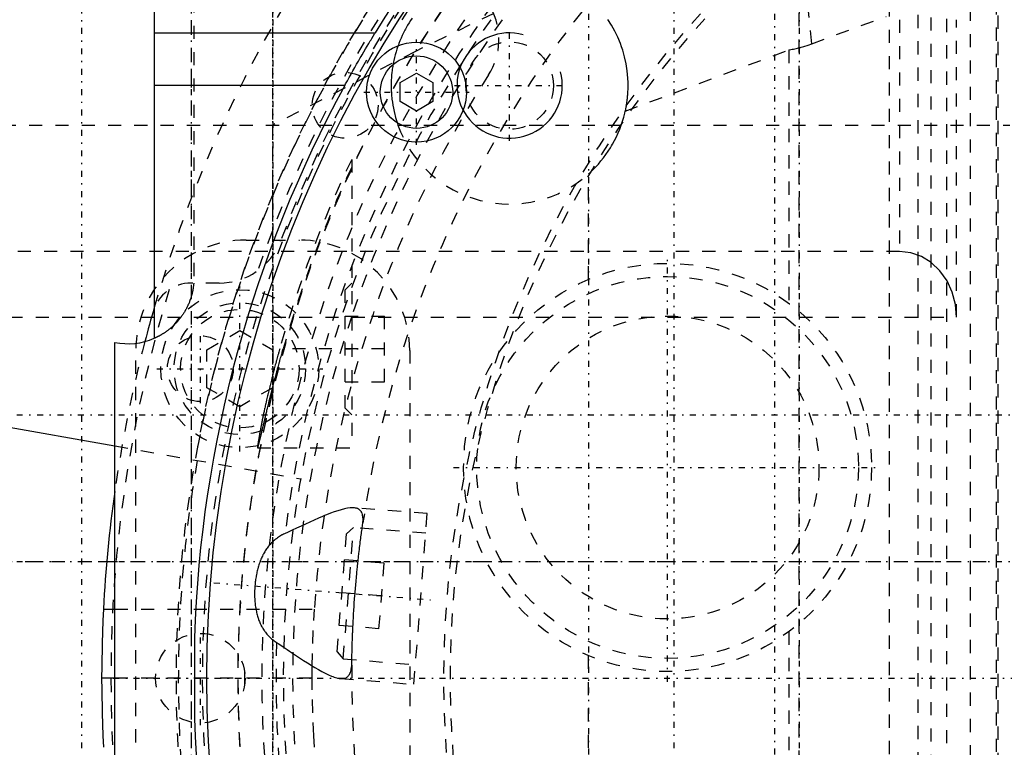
# Model space of a CAD drawing. Extents: x -584 to 223, y -128 to 128.
# Tile 14 of 21: x -107 to -32, y -5 to 50. Entities that reach past the tile are written whole.
import ezdxf

# ---------------------------------------------------------------- set-up
doc = ezdxf.new("R2010")
doc.units = 0
doc.linetypes.add('CENTER', pattern=[1.5, 0.45, -0.5, 0.05, -0.5])
doc.linetypes.add('DASHED', pattern=[2, 1, -1])
for name, color, linetype in [('AM_0', 7, 'CONTINUOUS'), ('AM_10', 7, 'CONTINUOUS'), ('AM_3', 7, 'DASHED'), ('AM_7', 7, 'CENTER')]:
    doc.layers.add(name, color=color, linetype=linetype)

msp = doc.modelspace()

# ---------------------------------------------------------------- linework, layer by layer
at = {"layer": 'AM_0', "color": 7, "linetype": 'CONTINUOUS'}
for p, q in [((-97, 77), (-97, 25.806)), ((-97, 49), (-80.218, 49)), ((-78.326, 45.222), (-77.076, 45.943)), ((-77.076, 45.943), (-75.826, 45.222)), ((-82.529, 45), (-97, 45)), ((-78.326, 43.778), (-78.326, 45.222)), ((-75.826, 45.222), (-75.826, 43.778)), ((-77.076, 43.057), (-78.326, 43.778)), ((-75.826, 43.778), (-77.076, 43.057)), ((-100, -25.5), (-100, 25.5)), ((-118.763, 20.941), (-99.986, 17.63)), ((-100.863, 5.25), (-100, 5.25)), ((-93.95, 3.066), (-93.95, -3.066)), ((-100, 0), (-101, 0))]:
    msp.add_line(p, q, dxfattribs=at)
for points in [[(-82.529, 45, 0), (-82.462, 45.122, 0), (-82.327, 45.368, 0), (-82.189, 45.617, 0), (-82.12, 45.742, 0), (-82.05, 45.867, 0), (-81.91, 46.117, 0), (-81.769, 46.366, 0), (-81.629, 46.613, 0), (-81.489, 46.856, 0), (-81.351, 47.095, 0), (-81.283, 47.213, 0), (-81.215, 47.329, 0), (-81.082, 47.557, 0), (-80.952, 47.778, 0), (-80.826, 47.991, 0), (-80.704, 48.195, 0), (-80.588, 48.39, 0), (-80.532, 48.484, 0), (-80.477, 48.574, 0), (-80.371, 48.749, 0), (-80.268, 48.918, 0), (-80.218, 49, 0)], [(-100.863, 5.25, 0), (-100.905, 4.376, 0), (-100.966, 2.626, 0), (-100.996, 0.875, 0), (-101, 0, 0)], [(-101, 0, 0), (-100.996, -0.875, 0), (-100.966, -2.626, 0), (-100.905, -4.376, 0), (-100.863, -5.25, 0)]]:
    msp.add_polyline3d(points, dxfattribs=at)
for centre, radius in [((0, 0), 93), ((-77.076, 44.5), 3.8), ((-77.076, 44.5), 2.75)]:
    msp.add_circle(centre, radius, dxfattribs=at)
for centre, radius, start, end in [((0, 0), 94, 121.41792, 148.58208), ((0, 0), 94, 151.39794, 178.13113), ((0, 0), 101, 163.82103, 165.34062), ((-98.984, 30.396), 5, 258.27952, 293.3822), ((0, 0), 101, 171.9307, 177.02041), ((0, 0), 94, 181.86887, 208.60206)]:
    msp.add_arc(centre, radius, start, end, dxfattribs=at)
at = {"layer": 'AM_10', "color": 7, "linetype": 'CONTINUOUS'}
msp.add_arc((-70, 45), 4, 75, 15, dxfattribs=at)
at = {"layer": 'AM_3', "color": 6, "linetype": 'DASHED'}
for p, q in [((-33, -97.6), (-33, 100.819)), ((-94, 87.536), (-94, 30)), ((-94.2, 59.863), (-94.2, -68.169)), ((-48, -68.5), (-48, 60)), ((-38.988, 52.368), (-38.988, -52.368)), ((-36.8, 52.057), (-36.8, -52.057)), ((-41.161, 51.233), (-41.161, -51.233)), ((-35, 50.906), (-35, -50.906)), ((-71.213, 50.476), (-77.162, 47.585)), ((-47.043, 48.176), (-41.394, 50.246)), ((-38, 50.179), (-38, -49.717)), ((-32.913, 50.319), (-32.913, -50.319)), ((-40.369, 50), (-40.369, 32.4)), ((-36.038, 27.4), (-36.038, 50)), ((-77.162, 47.585), (-88, 42)), ((-61.214, 43.05), (-48.788, 47.71)), ((-48.788, 47.71), (-48.788, 28.466)), ((-116.515, 42), (-32, 42)), ((-88, 33.265), (-88, 42)), ((-82, 39.395), (-82, 17.5)), ((-64, 30.292), (-64, 38.292)), ((-90.025, 33.265), (-85.975, 33.265)), ((-40.369, 32.4), (-143, 32.4)), ((-92.072, 30), (-94.207, 30)), ((-82, 30), (-82.5, 29.5)), ((-82.5, 20.5), (-82.5, 29.5)), ((-148, 27.4), (-36.038, 27.4)), ((-82.5, 27.5), (-79.5, 27.5)), ((-82, 27.505), (-82.002, 27.5)), ((-79.5, 22.5), (-79.5, 27.5)), ((-93, 24.943), (-90.5, 26.387)), ((-90.5, 26.387), (-88, 24.943)), ((-98.405, -24.885), (-98.405, 24.885)), ((-93, 22.057), (-93, 24.943)), ((-88, 24.943), (-88, 22.057)), ((-79.5, 25), (-87.47, 25)), ((-77.595, 24.885), (-77.595, -24.885)), ((-82.5, 22.5), (-79.5, 22.5)), ((-90.5, 20.613), (-93, 22.057)), ((-88, 22.057), (-90.5, 20.613)), ((-82.5, 20.5), (-82, 20)), ((-99.986, 17.63), (-85.875, 15.142)), ((-89.145, 17.5), (-82, 17.5)), ((-76.257, 12.495), (-81.834, 12.932)), ((-77.272, -0.466), (-76.257, 12.495)), ((-82.638, 1.459), (-81.857, 11.429)), ((-81.857, 11.429), (-82.395, 10.969)), ((-76.374, 10.999), (-81.857, 11.429)), ((-81.207, 11.379), (-81.148, 11.787)), ((-83.098, 1.997), (-82.395, 10.969)), ((-128.798, 8.85), (-33, 8.85)), ((-79.56, 8.741), (-82.551, 8.976)), ((-79.56, 8.741), (-79.951, 3.757)), ((-79.756, 6.249), (-82.746, 6.483)), ((-100, 5.25), (-84.838, 5.25)), ((-79.951, 3.757), (-82.942, 3.991)), ((-48.788, 3.534), (-48.788, -47.71)), ((-83.098, 1.997), (-82.638, 1.459)), ((-64, -35.292), (-64, 1.708)), ((-82.638, 1.459), (-77.155, 1.03)), ((-81.994, 0.996), (-81.988, 1.407)), ((-85, 0), (-100, 0)), ((-82.849, -0.029), (-77.272, -0.466))]:
    msp.add_line(p, q, dxfattribs=at)
for points in [[(-47.043, 48.176), (-47.3, 50.66), (-47.638, 52.828), (-48.045, 54.602), (-48.505, 55.918), (-49.002, 56.727), (-49.517, 57)], [(-36.038, 27.4), (-36.122, 28.375), (-36.368, 29.313), (-36.768, 30.178), (-37.307, 30.936), (-37.963, 31.557), (-38.712, 32.019), (-39.524, 32.304), (-40.369, 32.4)]]:
    msp.add_lwpolyline(points, dxfattribs=at)
for points in [[(-77.402, 50.119, 0), (-77.522, 49.942, 0), (-77.638, 49.761, 0), (-77.75, 49.576, 0), (-77.858, 49.388, 0), (-77.91, 49.292, 0), (-77.962, 49.196, 0), (-78.062, 49.001, 0), (-78.157, 48.803, 0), (-78.248, 48.602, 0), (-78.334, 48.398, 0), (-78.415, 48.191, 0), (-78.454, 48.086, 0), (-78.492, 47.981, 0), (-78.563, 47.769, 0), (-78.63, 47.555, 0), (-78.691, 47.339, 0), (-78.746, 47.121, 0), (-78.797, 46.901, 0), (-78.82, 46.791, 0), (-78.842, 46.68, 0), (-78.881, 46.458, 0), (-78.915, 46.235, 0), (-78.93, 46.123, 0), (-78.943, 46.011, 0), (-78.966, 45.786, 0), (-78.982, 45.561, 0), (-78.989, 45.449, 0), (-78.994, 45.336, 0), (-78.999, 45.111, 0), (-78.999, 44.887, 0), (-78.994, 44.66, 0), (-78.982, 44.431, 0), (-78.964, 44.201, 0), (-78.953, 44.086, 0), (-78.941, 43.97, 0), (-78.911, 43.737, 0), (-78.875, 43.504, 0), (-78.832, 43.271, 0), (-78.784, 43.038, 0), (-78.728, 42.806, 0), (-78.698, 42.69, 0), (-78.667, 42.574, 0), (-78.599, 42.343, 0), (-78.525, 42.114, 0), (-78.485, 42, 0)], [(-61.214, 43.05, 0), (-61.204, 43.096, 0), (-61.184, 43.189, 0), (-61.166, 43.281, 0), (-61.157, 43.327, 0), (-61.148, 43.374, 0), (-61.132, 43.467, 0), (-61.116, 43.56, 0), (-61.101, 43.653, 0), (-61.088, 43.746, 0), (-61.075, 43.839, 0), (-61.069, 43.886, 0), (-61.064, 43.933, 0), (-61.053, 44.026, 0), (-61.043, 44.119, 0), (-61.035, 44.213, 0), (-61.027, 44.306, 0), (-61.02, 44.399, 0), (-61.017, 44.446, 0), (-61.014, 44.493, 0), (-61.01, 44.586, 0), (-61.006, 44.679, 0), (-61.004, 44.726, 0), (-61.003, 44.773, 0), (-61.001, 44.866, 0), (-61, 44.959, 0), (-61, 45.005, 0), (-61, 45.052, 0), (-61.001, 45.145, 0), (-61.003, 45.237, 0), (-61.017, 45.56, 0), (-61.069, 46.109, 0), (-61.152, 46.647, 0), (-61.267, 47.175, 0), (-61.411, 47.689, 0), (-61.494, 47.94, 0), (-61.583, 48.187, 0), (-61.783, 48.671, 0), (-62.007, 49.137, 0), (-62.256, 49.586, 0), (-62.527, 50.016, 0)], [(-48.788, 47.71, 0), (-48.738, 47.718, 0), (-48.637, 47.734, 0), (-48.537, 47.752, 0), (-48.487, 47.761, 0), (-48.437, 47.771, 0), (-48.338, 47.791, 0), (-48.239, 47.813, 0), (-48.141, 47.836, 0), (-48.043, 47.86, 0), (-47.946, 47.885, 0), (-47.897, 47.898, 0), (-47.849, 47.911, 0), (-47.752, 47.939, 0), (-47.656, 47.967, 0), (-47.323, 48.075, 0), (-47.043, 48.176, 0)], [(-64, 38.292, 0), (-63.888, 38.394, 0), (-63.671, 38.601, 0), (-63.461, 38.816, 0), (-63.359, 38.926, 0), (-63.257, 39.039, 0), (-63.059, 39.271, 0), (-62.867, 39.512, 0), (-62.682, 39.761, 0), (-62.505, 40.018, 0), (-62.336, 40.282, 0), (-62.254, 40.417, 0), (-62.175, 40.553, 0), (-62.024, 40.83, 0), (-61.883, 41.113, 0), (-61.751, 41.401, 0), (-61.629, 41.693, 0), (-61.518, 41.99, 0), (-61.467, 42.14, 0), (-61.418, 42.29, 0), (-61.328, 42.593, 0), (-61.249, 42.897, 0), (-61.214, 43.05, 0)], [(-94, 30, 0), (-94.003, 29.968, 0), (-94.009, 29.903, 0), (-94.015, 29.839, 0), (-94.019, 29.806, 0), (-94.023, 29.774, 0), (-94.032, 29.709, 0), (-94.041, 29.644, 0), (-94.051, 29.579, 0), (-94.063, 29.514, 0), (-94.075, 29.449, 0), (-94.081, 29.417, 0), (-94.088, 29.384, 0), (-94.102, 29.319, 0), (-94.116, 29.255, 0), (-94.132, 29.19, 0), (-94.148, 29.125, 0), (-94.166, 29.061, 0), (-94.175, 29.029, 0), (-94.184, 28.997, 0), (-94.203, 28.933, 0), (-94.223, 28.869, 0), (-94.233, 28.838, 0), (-94.244, 28.806, 0), (-94.265, 28.743, 0), (-94.288, 28.68, 0), (-94.299, 28.649, 0), (-94.311, 28.618, 0), (-94.335, 28.556, 0), (-94.36, 28.494, 0), (-94.386, 28.433, 0), (-94.412, 28.372, 0), (-94.439, 28.312, 0), (-94.453, 28.282, 0), (-94.467, 28.252, 0), (-94.496, 28.193, 0), (-94.525, 28.134, 0), (-94.555, 28.076, 0), (-94.585, 28.019, 0), (-94.617, 27.962, 0), (-94.632, 27.934, 0), (-94.648, 27.906, 0), (-94.681, 27.85, 0), (-94.714, 27.795, 0), (-94.747, 27.741, 0), (-94.781, 27.688, 0), (-94.815, 27.635, 0), (-94.833, 27.609, 0), (-94.85, 27.583, 0), (-94.886, 27.532, 0), (-94.921, 27.482, 0), (-94.957, 27.432, 0), (-94.994, 27.383, 0), (-95.032, 27.333, 0), (-95.051, 27.308, 0), (-95.071, 27.284, 0), (-95.111, 27.234, 0), (-95.152, 27.185, 0), (-95.193, 27.136, 0), (-95.235, 27.087, 0), (-95.278, 27.04, 0), (-95.3, 27.016, 0), (-95.322, 26.992, 0), (-95.365, 26.946, 0), (-95.41, 26.9, 0), (-95.432, 26.877, 0), (-95.454, 26.855, 0), (-95.499, 26.811, 0), (-95.544, 26.768, 0), (-95.566, 26.747, 0), (-95.588, 26.726, 0), (-95.633, 26.685, 0), (-95.677, 26.646, 0), (-95.721, 26.607, 0), (-95.765, 26.57, 0), (-95.808, 26.534, 0), (-95.829, 26.517, 0), (-95.85, 26.5, 0), (-95.892, 26.467, 0), (-95.933, 26.434, 0), (-95.975, 26.403, 0), (-96.016, 26.372, 0), (-96.057, 26.343, 0), (-96.077, 26.328, 0), (-96.097, 26.314, 0), (-96.137, 26.285, 0), (-96.177, 26.258, 0), (-96.217, 26.231, 0), (-96.256, 26.206, 0), (-96.294, 26.181, 0), (-96.313, 26.169, 0), (-96.332, 26.157, 0), (-96.369, 26.134, 0), (-96.406, 26.112, 0), (-96.442, 26.09, 0), (-96.477, 26.07, 0), (-96.511, 26.05, 0), (-96.528, 26.041, 0), (-96.544, 26.032, 0), (-96.576, 26.014, 0), (-96.608, 25.997, 0), (-96.638, 25.98, 0), (-96.667, 25.965, 0), (-96.696, 25.95, 0), (-96.709, 25.943, 0), (-96.723, 25.937, 0), (-96.749, 25.923, 0), (-96.773, 25.911, 0), (-96.785, 25.905, 0), (-96.797, 25.9, 0), (-96.819, 25.889, 0), (-96.84, 25.879, 0), (-96.85, 25.874, 0), (-96.86, 25.869, 0), (-96.879, 25.861, 0), (-96.896, 25.853, 0), (-96.912, 25.845, 0), (-96.927, 25.839, 0), (-96.94, 25.833, 0), (-96.946, 25.83, 0), (-96.952, 25.827, 0), (-96.963, 25.823, 0), (-96.972, 25.819, 0), (-96.98, 25.815, 0), (-96.987, 25.812, 0), (-96.992, 25.81, 0), (-96.994, 25.809, 0), (-96.996, 25.808, 0), (-96.999, 25.807, 0), (-97, 25.806, 0), (-97, 25.806, 0)], [(-87.47, 25, 0), (-87.485, 24.949, 0), (-87.514, 24.846, 0), (-87.543, 24.743, 0), (-87.558, 24.691, 0), (-87.572, 24.639, 0), (-87.601, 24.535, 0), (-87.63, 24.43, 0), (-87.659, 24.326, 0), (-87.688, 24.22, 0), (-87.717, 24.115, 0), (-87.732, 24.062, 0), (-87.746, 24.01, 0), (-87.774, 23.904, 0), (-87.803, 23.798, 0), (-87.831, 23.692, 0), (-87.859, 23.586, 0), (-87.887, 23.48, 0), (-87.901, 23.427, 0), (-87.915, 23.374, 0), (-87.943, 23.269, 0), (-87.97, 23.163, 0), (-87.984, 23.11, 0), (-87.997, 23.058, 0), (-88.024, 22.953, 0), (-88.051, 22.848, 0), (-88.064, 22.795, 0), (-88.078, 22.743, 0), (-88.104, 22.639, 0), (-88.13, 22.535, 0), (-88.156, 22.432, 0), (-88.181, 22.329, 0), (-88.206, 22.226, 0), (-88.219, 22.175, 0), (-88.231, 22.124, 0), (-88.256, 22.023, 0), (-88.28, 21.922, 0), (-88.304, 21.822, 0), (-88.328, 21.723, 0), (-88.351, 21.624, 0), (-88.363, 21.575, 0), (-88.374, 21.526, 0), (-88.397, 21.429, 0), (-88.419, 21.333, 0), (-88.441, 21.237, 0), (-88.463, 21.143, 0), (-88.484, 21.049, 0), (-88.495, 21.003, 0), (-88.505, 20.956, 0), (-88.526, 20.865, 0), (-88.546, 20.774, 0), (-88.566, 20.684, 0), (-88.586, 20.596, 0), (-88.605, 20.508, 0), (-88.614, 20.465, 0), (-88.624, 20.422, 0), (-88.642, 20.337, 0), (-88.66, 20.253, 0), (-88.678, 20.17, 0), (-88.695, 20.089, 0), (-88.712, 20.009, 0), (-88.72, 19.969, 0), (-88.729, 19.93, 0), (-88.745, 19.852, 0), (-88.76, 19.776, 0), (-88.768, 19.738, 0), (-88.776, 19.701, 0), (-88.791, 19.627, 0), (-88.806, 19.553, 0), (-88.813, 19.517, 0), (-88.82, 19.481, 0), (-88.835, 19.409, 0), (-88.849, 19.338, 0), (-88.863, 19.268, 0), (-88.876, 19.198, 0), (-88.89, 19.13, 0), (-88.896, 19.096, 0), (-88.903, 19.063, 0), (-88.915, 18.996, 0), (-88.928, 18.931, 0), (-88.94, 18.867, 0), (-88.951, 18.804, 0), (-88.963, 18.743, 0), (-88.968, 18.712, 0), (-88.974, 18.682, 0), (-88.985, 18.623, 0), (-88.995, 18.565, 0), (-89.005, 18.509, 0), (-89.015, 18.453, 0), (-89.025, 18.4, 0), (-89.029, 18.373, 0), (-89.034, 18.347, 0), (-89.042, 18.296, 0), (-89.051, 18.247, 0), (-89.059, 18.198, 0), (-89.067, 18.152, 0), (-89.074, 18.107, 0), (-89.078, 18.085, 0), (-89.081, 18.063, 0), (-89.088, 18.021, 0), (-89.094, 17.981, 0), (-89.1, 17.942, 0), (-89.106, 17.905, 0), (-89.111, 17.869, 0), (-89.114, 17.852, 0), (-89.116, 17.835, 0), (-89.121, 17.803, 0), (-89.125, 17.772, 0), (-89.127, 17.758, 0), (-89.129, 17.743, 0), (-89.133, 17.716, 0), (-89.136, 17.69, 0), (-89.137, 17.678, 0), (-89.139, 17.666, 0), (-89.141, 17.644, 0), (-89.144, 17.623, 0), (-89.145, 17.604, 0), (-89.147, 17.586, 0), (-89.148, 17.57, 0), (-89.149, 17.563, 0), (-89.149, 17.556, 0), (-89.15, 17.544, 0), (-89.15, 17.533, 0), (-89.15, 17.523, 0), (-89.15, 17.515, 0), (-89.149, 17.509, 0), (-89.149, 17.507, 0), (-89.148, 17.505, 0), (-89.147, 17.502, 0), (-89.145, 17.5, 0), (-89.145, 17.5, 0)], [(-89.145, 17.5, 0), (-89.144, 17.5, 0), (-89.141, 17.502, 0), (-89.139, 17.505, 0), (-89.138, 17.507, 0), (-89.136, 17.509, 0), (-89.133, 17.516, 0), (-89.13, 17.523, 0), (-89.126, 17.533, 0), (-89.122, 17.544, 0), (-89.118, 17.557, 0), (-89.115, 17.563, 0), (-89.113, 17.571, 0), (-89.108, 17.587, 0), (-89.103, 17.604, 0), (-89.097, 17.624, 0), (-89.091, 17.645, 0), (-89.084, 17.667, 0), (-89.081, 17.679, 0), (-89.078, 17.691, 0), (-89.071, 17.717, 0), (-89.063, 17.745, 0), (-89.06, 17.759, 0), (-89.056, 17.774, 0), (-89.048, 17.805, 0), (-89.039, 17.838, 0), (-89.035, 17.854, 0), (-89.031, 17.872, 0), (-89.022, 17.907, 0), (-89.012, 17.945, 0), (-89.003, 17.984, 0), (-88.993, 18.024, 0), (-88.982, 18.066, 0), (-88.977, 18.088, 0), (-88.972, 18.11, 0), (-88.961, 18.155, 0), (-88.949, 18.202, 0), (-88.938, 18.25, 0), (-88.926, 18.3, 0), (-88.914, 18.351, 0), (-88.907, 18.377, 0), (-88.901, 18.403, 0), (-88.888, 18.457, 0), (-88.875, 18.512, 0), (-88.862, 18.569, 0), (-88.848, 18.627, 0), (-88.834, 18.686, 0), (-88.827, 18.716, 0), (-88.819, 18.747, 0), (-88.805, 18.808, 0), (-88.79, 18.871, 0), (-88.775, 18.935, 0), (-88.759, 19, 0), (-88.744, 19.066, 0), (-88.736, 19.1, 0), (-88.728, 19.133, 0), (-88.712, 19.201, 0), (-88.695, 19.27, 0), (-88.679, 19.34, 0), (-88.662, 19.411, 0), (-88.645, 19.483, 0), (-88.636, 19.519, 0), (-88.627, 19.555, 0), (-88.61, 19.628, 0), (-88.592, 19.702, 0), (-88.583, 19.739, 0), (-88.574, 19.777, 0), (-88.556, 19.853, 0), (-88.537, 19.931, 0), (-88.528, 19.971, 0), (-88.518, 20.01, 0), (-88.499, 20.091, 0), (-88.479, 20.172, 0), (-88.459, 20.255, 0), (-88.438, 20.339, 0), (-88.417, 20.425, 0), (-88.407, 20.468, 0), (-88.396, 20.511, 0), (-88.375, 20.599, 0), (-88.353, 20.687, 0), (-88.331, 20.777, 0), (-88.308, 20.868, 0), (-88.286, 20.959, 0), (-88.274, 21.006, 0), (-88.263, 21.052, 0), (-88.239, 21.146, 0), (-88.215, 21.24, 0), (-88.191, 21.336, 0), (-88.167, 21.432, 0), (-88.143, 21.529, 0), (-88.13, 21.578, 0), (-88.118, 21.627, 0), (-88.093, 21.726, 0), (-88.067, 21.825, 0), (-88.042, 21.925, 0), (-88.016, 22.026, 0), (-87.99, 22.127, 0), (-87.976, 22.178, 0), (-87.963, 22.229, 0), (-87.937, 22.332, 0), (-87.91, 22.435, 0), (-87.883, 22.538, 0), (-87.855, 22.642, 0), (-87.828, 22.746, 0), (-87.814, 22.798, 0), (-87.8, 22.85, 0), (-87.772, 22.955, 0), (-87.744, 23.06, 0), (-87.73, 23.113, 0), (-87.716, 23.166, 0), (-87.688, 23.271, 0), (-87.659, 23.377, 0), (-87.645, 23.429, 0), (-87.63, 23.482, 0), (-87.602, 23.588, 0), (-87.573, 23.694, 0), (-87.544, 23.8, 0), (-87.515, 23.905, 0), (-87.486, 24.011, 0), (-87.471, 24.064, 0), (-87.456, 24.116, 0), (-87.427, 24.222, 0), (-87.398, 24.327, 0), (-87.368, 24.431, 0), (-87.339, 24.536, 0), (-87.31, 24.64, 0), (-87.295, 24.691, 0), (-87.28, 24.743, 0), (-87.251, 24.846, 0), (-87.222, 24.949, 0), (-87.207, 25, 0)], [(-81.834, 12.932, 0), (-81.848, 12.933, 0), (-81.878, 12.934, 0), (-81.908, 12.935, 0), (-81.923, 12.936, 0), (-81.938, 12.936, 0), (-81.969, 12.936, 0), (-82.001, 12.935, 0), (-82.116, 12.928, 0), (-82.328, 12.901, 0), (-82.44, 12.88, 0), (-82.556, 12.855, 0), (-82.799, 12.792, 0), (-83.057, 12.715, 0), (-83.328, 12.623, 0), (-83.612, 12.519, 0), (-83.906, 12.403, 0), (-84.056, 12.342, 0), (-84.209, 12.278, 0), (-84.522, 12.144, 0), (-84.842, 12.003, 0), (-85.17, 11.855, 0), (-85.503, 11.703, 0), (-85.842, 11.547, 0), (-86.014, 11.467, 0), (-86.186, 11.387, 0), (-86.533, 11.227, 0), (-86.883, 11.067, 0), (-87.059, 10.987, 0)], [(-81.148, 11.787, 0), (-81.144, 11.846, 0), (-81.14, 11.961, 0), (-81.14, 12.07, 0), (-81.141, 12.122, 0), (-81.144, 12.172, 0), (-81.154, 12.268, 0), (-81.169, 12.357, 0), (-81.189, 12.44, 0), (-81.215, 12.517, 0), (-81.246, 12.587, 0), (-81.264, 12.62, 0), (-81.284, 12.651, 0), (-81.327, 12.709, 0), (-81.376, 12.759, 0), (-81.431, 12.803, 0), (-81.492, 12.84, 0), (-81.558, 12.871, 0), (-81.593, 12.885, 0), (-81.63, 12.896, 0), (-81.707, 12.915, 0), (-81.79, 12.927, 0), (-81.834, 12.932, 0)], [(-81.516, 8.896, 0), (-81.507, 8.977, 0), (-81.489, 9.139, 0), (-81.471, 9.299, 0), (-81.462, 9.378, 0), (-81.453, 9.457, 0), (-81.435, 9.612, 0), (-81.417, 9.764, 0), (-81.399, 9.913, 0), (-81.381, 10.059, 0), (-81.363, 10.201, 0), (-81.354, 10.271, 0), (-81.345, 10.341, 0), (-81.328, 10.476, 0), (-81.311, 10.608, 0), (-81.294, 10.736, 0), (-81.278, 10.86, 0), (-81.262, 10.98, 0), (-81.254, 11.039, 0), (-81.246, 11.097, 0), (-81.23, 11.212, 0), (-81.214, 11.324, 0), (-81.207, 11.379, 0)], [(-87.059, 10.987, 0), (-87.1, 10.969, 0), (-87.179, 10.932, 0), (-87.257, 10.892, 0), (-87.296, 10.872, 0), (-87.334, 10.851, 0), (-87.41, 10.808, 0), (-87.484, 10.763, 0), (-87.557, 10.716, 0), (-87.629, 10.667, 0), (-87.699, 10.617, 0), (-87.734, 10.591, 0), (-87.768, 10.564, 0), (-87.835, 10.51, 0), (-87.901, 10.454, 0), (-87.965, 10.396, 0), (-88.027, 10.337, 0), (-88.088, 10.277, 0), (-88.118, 10.246, 0), (-88.147, 10.215, 0), (-88.205, 10.151, 0), (-88.261, 10.086, 0), (-88.289, 10.053, 0), (-88.316, 10.019, 0), (-88.369, 9.951, 0), (-88.42, 9.881, 0), (-88.445, 9.846, 0), (-88.47, 9.81, 0), (-88.519, 9.737, 0), (-88.566, 9.663, 0), (-88.612, 9.588, 0), (-88.656, 9.511, 0), (-88.699, 9.433, 0), (-88.72, 9.393, 0), (-88.741, 9.354, 0), (-88.781, 9.273, 0), (-88.819, 9.192, 0), (-88.856, 9.109, 0), (-88.892, 9.026, 0), (-88.926, 8.941, 0), (-88.943, 8.899, 0), (-88.959, 8.856, 0), (-88.991, 8.77, 0), (-89.021, 8.683, 0), (-89.05, 8.596, 0), (-89.078, 8.507, 0), (-89.104, 8.418, 0), (-89.117, 8.373, 0), (-89.129, 8.328, 0), (-89.153, 8.237, 0), (-89.176, 8.146, 0), (-89.197, 8.055, 0), (-89.217, 7.962, 0), (-89.236, 7.87, 0), (-89.245, 7.823, 0), (-89.254, 7.777, 0), (-89.27, 7.683, 0), (-89.286, 7.59, 0), (-89.3, 7.496, 0), (-89.313, 7.401, 0), (-89.325, 7.307, 0), (-89.33, 7.26, 0), (-89.335, 7.212, 0), (-89.345, 7.117, 0), (-89.353, 7.023, 0), (-89.357, 6.975, 0), (-89.36, 6.928, 0), (-89.366, 6.832, 0), (-89.371, 6.737, 0), (-89.373, 6.69, 0), (-89.375, 6.642, 0), (-89.377, 6.547, 0), (-89.378, 6.452, 0), (-89.378, 6.357, 0), (-89.377, 6.263, 0), (-89.374, 6.168, 0), (-89.373, 6.121, 0), (-89.371, 6.074, 0), (-89.366, 5.98, 0), (-89.36, 5.886, 0), (-89.352, 5.793, 0), (-89.343, 5.7, 0), (-89.333, 5.607, 0), (-89.328, 5.561, 0), (-89.322, 5.515, 0), (-89.309, 5.424, 0), (-89.295, 5.333, 0), (-89.279, 5.243, 0), (-89.262, 5.153, 0), (-89.244, 5.064, 0), (-89.234, 5.019, 0), (-89.224, 4.975, 0), (-89.203, 4.887, 0), (-89.18, 4.8, 0), (-89.156, 4.714, 0), (-89.13, 4.629, 0), (-89.102, 4.544, 0), (-89.088, 4.503, 0), (-89.073, 4.461, 0), (-89.043, 4.379, 0), (-89.011, 4.298, 0), (-88.977, 4.218, 0), (-88.942, 4.139, 0), (-88.905, 4.061, 0), (-88.886, 4.023, 0), (-88.867, 3.985, 0), (-88.827, 3.909, 0), (-88.785, 3.835, 0), (-88.764, 3.798, 0), (-88.742, 3.762, 0), (-88.696, 3.69, 0), (-88.649, 3.619, 0), (-88.625, 3.584, 0), (-88.601, 3.549, 0), (-88.55, 3.481, 0), (-88.498, 3.414, 0), (-88.443, 3.348, 0), (-88.388, 3.284, 0), (-88.33, 3.221, 0), (-88.301, 3.191, 0), (-88.271, 3.16, 0), (-88.211, 3.101, 0), (-88.149, 3.043, 0), (-88.085, 2.987, 0), (-88.02, 2.932, 0), (-87.953, 2.879, 0), (-87.92, 2.853, 0), (-87.885, 2.828, 0), (-87.816, 2.778, 0), (-87.744, 2.73, 0), (-87.708, 2.706, 0)], [(-81.907, 3.909, 0), (-81.9, 4.043, 0), (-81.886, 4.316, 0), (-81.871, 4.592, 0), (-81.863, 4.731, 0), (-81.855, 4.871, 0), (-81.838, 5.151, 0), (-81.82, 5.432, 0), (-81.801, 5.713, 0), (-81.781, 5.992, 0), (-81.76, 6.268, 0), (-81.749, 6.405, 0), (-81.739, 6.542, 0), (-81.716, 6.818, 0), (-81.692, 7.097, 0), (-81.667, 7.377, 0), (-81.642, 7.658, 0), (-81.615, 7.937, 0), (-81.601, 8.077, 0), (-81.587, 8.215, 0), (-81.559, 8.49, 0), (-81.531, 8.762, 0), (-81.516, 8.896, 0)], [(-85, 0, 0), (-84.995, 0.876, 0), (-84.959, 2.626, 0), (-84.887, 4.376, 0), (-84.838, 5.25, 0)], [(-81.988, 1.407, 0), (-81.987, 1.463, 0), (-81.985, 1.576, 0), (-81.983, 1.692, 0), (-81.981, 1.75, 0), (-81.98, 1.81, 0), (-81.977, 1.931, 0), (-81.974, 2.056, 0), (-81.971, 2.185, 0), (-81.967, 2.318, 0), (-81.963, 2.455, 0), (-81.961, 2.524, 0), (-81.959, 2.595, 0), (-81.954, 2.739, 0), (-81.949, 2.886, 0), (-81.944, 3.036, 0), (-81.938, 3.189, 0), (-81.932, 3.345, 0), (-81.929, 3.423, 0), (-81.925, 3.503, 0), (-81.918, 3.664, 0), (-81.911, 3.826, 0), (-81.907, 3.909, 0)], [(-87.708, 2.706, 0), (-87.543, 2.597, 0), (-87.216, 2.38, 0), (-86.893, 2.165, 0), (-86.734, 2.058, 0), (-86.576, 1.952, 0), (-86.264, 1.744, 0), (-85.958, 1.542, 0), (-85.659, 1.346, 0), (-85.366, 1.157, 0), (-85.079, 0.978, 0), (-84.939, 0.892, 0), (-84.8, 0.808, 0), (-84.53, 0.65, 0), (-84.268, 0.504, 0), (-84.016, 0.373, 0), (-83.775, 0.257, 0), (-83.546, 0.158, 0), (-83.436, 0.116, 0), (-83.329, 0.078, 0), (-83.126, 0.019, 0), (-83.014, -0.006, 0), (-82.983, -0.012, 0), (-82.953, -0.017, 0), (-82.938, -0.019, 0), (-82.923, -0.021, 0), (-82.893, -0.024, 0), (-82.864, -0.027, 0), (-82.849, -0.029, 0)], [(-82.849, -0.029, 0), (-82.806, -0.031, 0), (-82.722, -0.032, 0), (-82.642, -0.025, 0), (-82.604, -0.019, 0), (-82.567, -0.012, 0), (-82.497, 0.008, 0), (-82.431, 0.036, 0), (-82.37, 0.071, 0), (-82.314, 0.113, 0), (-82.262, 0.163, 0), (-82.238, 0.191, 0), (-82.215, 0.22, 0), (-82.173, 0.285, 0), (-82.136, 0.356, 0), (-82.103, 0.435, 0), (-82.074, 0.521, 0), (-82.05, 0.614, 0), (-82.039, 0.664, 0), (-82.029, 0.715, 0), (-82.012, 0.822, 0), (-81.999, 0.936, 0), (-81.994, 0.996, 0)], [(-84.838, -5.25, 0), (-84.887, -4.376, 0), (-84.959, -2.626, 0), (-84.995, -0.876, 0), (-85, 0, 0)]]:
    msp.add_polyline3d(points, dxfattribs=at)
for centre, radius in [((0, 0), 75), ((0, 0), 74.5), ((-70, 45), 3.323), ((-82.5, 43.5), 2.5), ((-58, 16), 15.5), ((-58, 16), 14.5), ((-90.5, 23.5), 6), ((-90.5, 23.5), 5), ((-90.5, 23.5), 4.5), ((-58, 16), 11.5), ((-93.5, 23.5), 2.5), ((-93.5, 0), 3.4)]:
    msp.add_circle(centre, radius, dxfattribs=at)
for centre, radius, start, end in [((0, 0), 95.35, 47.94262, 312.05738), ((0, 0), 93.35, 51.20133, 308.79867), ((0, 0), 93.5, 6.49441, 159.18633), ((0, 0), 92.807, 28.35328, 147.40132), ((0, 0), 90.661, 47.36628, 312.63372), ((0, 0), 90.65, 47.41168, 312.58832), ((0, 0), 87.75, 11.17067, 172.80711), ((0, 0), 82, 10.54029, 171.73571), ((-75.814, 48.5), 5, 327.39197, 90), ((0, 0), 101, 149.65482, 163.82103), ((0, 0), 95.338, 148.36867, 170), ((0, 0), 94.354, 147.99997, 160.8473), ((0, 0), 88.835, 145.74753, 214.25247), ((0, 0), 87.2, 145.01265, 214.98735), ((0, 0), 86.49, 144.68289, 161.45716), ((0, 0), 85, 147.39197, 176.45889), ((-70, 45), 9, 199.47122, 311.81031), ((0, 0), 90.972, 154.33893, 164.04941), ((0, 0), 90.72, 154.67346, 164.00374), ((-90.025, 24.885), 8.38, 90, 180), ((-92.072, 35), 5, 270, 339.18633), ((-85.975, 24.885), 8.38, 0, 90), ((-94.207, 27), 3, 90, 164.00758), ((0, 0), 100.296, 162.89198, 197.10802), ((0, 0), 86.49, 161.46066, 215.31711), ((0, 0), 101, 165.34062, 171.9307), ((0, 0), 95.177, 170, 211.69075), ((0, 0), 87.75, 178.23289, 348.82933), ((0, 0), 82, 179.30429, 349.45971), ((0, 0), 90.151, 179.63374, 180.36626)]:
    msp.add_arc(centre, radius, start, end, dxfattribs=at)
at = {"layer": 'AM_7', "color": 4, "linetype": 'CENTER'}
for p, q in [((-88, -127.7), (-88, 127.7)), ((-102.5, -5.325), (-102.5, 111.825)), ((-57.5, -5.325), (-57.5, 111.825)), ((-64, 73.7), (-64, -73.7)), ((-49.879, 73.7), (-49.879, -73.7)), ((-88, 71.7), (-88, -75.7)), ((-88, -69.175), (-88, 70)), ((-94.2, 66.425), (-94.2, -74.925)), ((-48, 66.425), (-48, -74.925)), ((-70, 40.8), (-70, 49.2)), ((-77.076, 40.51), (-77.076, 48.49)), ((-74.2, 45), (-65.8, 45)), ((-81.066, 44.5), (-73.086, 44.5)), ((-58, -0.275), (-58, 32.275)), ((-90.5, 17.2), (-90.5, 29.8)), ((-93.5, 20.875), (-93.5, 26.125)), ((-82.55, 25), (-81.45, 25)), ((-96.8, 23.5), (-84.2, 23.5)), ((-133.8, 20), (-28.2, 20)), ((-74.275, 16), (-41.725, 16)), ((-133.8, 8.85), (-28.2, 8.85)), ((-92.467, 7.245), (-76.017, 5.956)), ((-93.5, -3.57), (-93.5, 3.57)), ((-100.118, 0), (100.118, 0)), ((-97.07, 0), (-89.93, 0))]:
    msp.add_line(p, q, dxfattribs=at)

doc.saveas('drawing.dxf')
